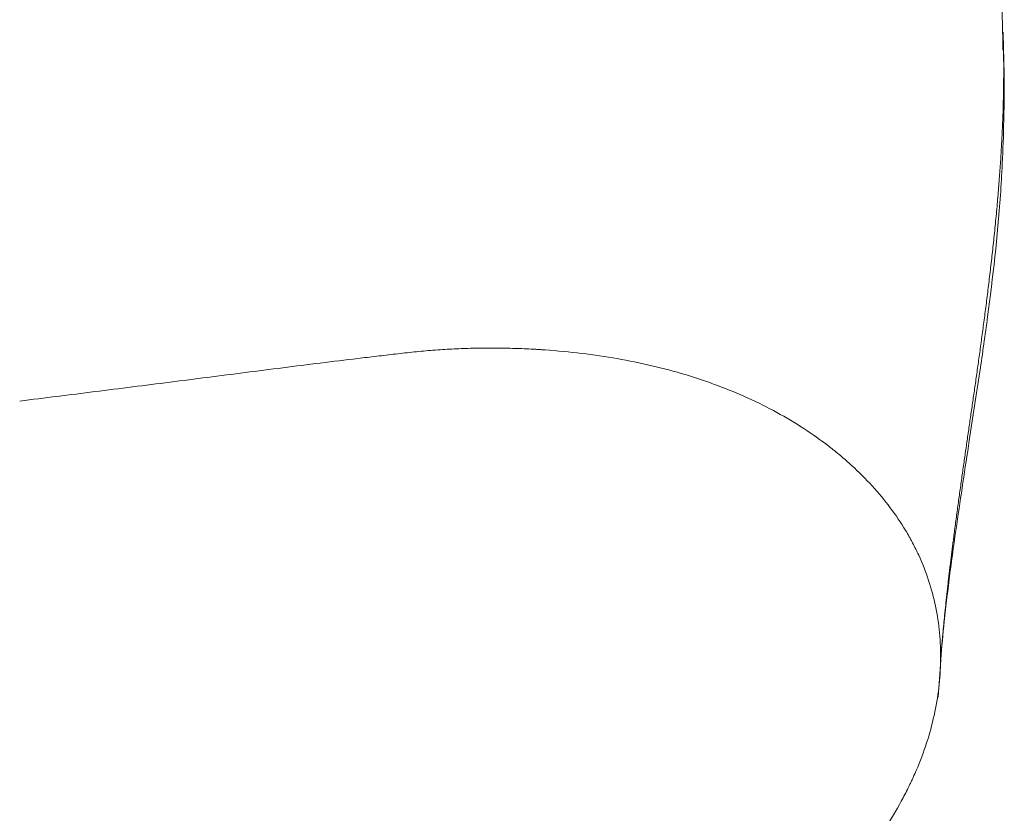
# Model space of a CAD drawing. Header units: millimetres. Extents: x 176 to 9387, y -11044 to -3322.
# Tile 223 of 256: x 8455 to 8511, y -9866 to -9821. Entities that reach past the tile are written whole.
import ezdxf

# ---------------------------------------------------------------- set-up
doc = ezdxf.new("R2010")
doc.units = ezdxf.units.MM
doc.header["$LTSCALE"] = 0.3175
doc.layers.add('1轮廓实线层', color=7, linetype='Continuous', lineweight=18)

msp = doc.modelspace()

# ---------------------------------------------------------------- linework, layer by layer
at = {"layer": '1轮廓实线层'}
for points, knots in [([(8511.17526, -9822.53689), (8511.17191, -9821.83845), (8511.13354, -9819.55629), (8510.86869, -9815.97383), (8510.5225, -9812.20222), (8510.17906, -9809.07359), (8509.82371, -9806.10391), (8509.46641, -9803.37228), (8509.18273, -9801.51751), (8509.07892, -9800.86507)], [0, 0, 0, 0, 0.09783883, 0.31988977, 0.5070908, 0.62553158, 0.74557699, 0.91038748, 1, 1, 1, 1]), ([(8507.50359, -9859.27276), (8507.58617, -9857.85978), (8507.83792, -9854.65285), (8508.50068, -9849.74522), (8509.22484, -9844.98518), (8509.83553, -9841.0368), (8510.489, -9836.4752), (8510.93046, -9832.5873), (8511.15601, -9828.87685), (8511.24644, -9826.33463), (8511.26056, -9823.81654), (8511.19831, -9822.10888), (8511.16947, -9821.50687)], [0, 0, 0, 0, 0.12527524, 0.28054516, 0.4126645, 0.52137157, 0.6075668, 0.79406798, 0.83913187, 0.89481493, 0.96336305, 1, 1, 1, 1]), ([(8511.18745, -9821.50664), (8511.19214, -9821.64627), (8511.20129, -9821.94991), (8511.20911, -9822.29326), (8511.21277, -9822.49694), (8511.21344, -9822.53651)], [0, 0, 0, 0, 0.40697888, 0.88478357, 1, 1, 1, 1]), ([(8511.21344, -9822.53651), (8511.21584, -9822.67748), (8511.22047, -9823.01555), (8511.22376, -9823.5675), (8511.22173, -9824.20903), (8511.21298, -9824.90072), (8511.19631, -9825.64273), (8511.17056, -9826.43517), (8511.13459, -9827.27809), (8511.08731, -9828.17151), (8511.02771, -9829.11532), (8510.95488, -9830.10939), (8510.88301, -9830.97315), (8510.8184, -9831.68819), (8510.76634, -9832.23607), (8510.71246, -9832.77781), (8510.65698, -9833.31337), (8510.60006, -9833.84269), (8510.5419, -9834.36574), (8510.48266, -9834.88246), (8510.42249, -9835.39282), (8510.36156, -9835.89679), (8510.30001, -9836.39435), (8510.23798, -9836.88546), (8510.17559, -9837.37011), (8510.11299, -9837.84829), (8510.05027, -9838.31998), (8509.98756, -9838.78518), (8509.92495, -9839.24389), (8509.86255, -9839.69609), (8509.80045, -9840.14181), (8509.73874, -9840.58105), (8509.67749, -9841.01381), (8509.61678, -9841.4401), (8509.55669, -9841.85995), (8509.49727, -9842.27338), (8509.43859, -9842.68039), (8509.3807, -9843.08101), (8509.30329, -9843.61601), (8509.2058, -9844.28914), (8509.08798, -9845.10416), (8508.97008, -9845.92408), (8508.85253, -9846.74892), (8508.73578, -9847.57874), (8508.62027, -9848.41364), (8508.5065, -9849.25368), (8508.4182, -9849.92296), (8508.35408, -9850.41939), (8508.31305, -9850.74106), (8508.27255, -9851.06269), (8508.23263, -9851.38427), (8508.1933, -9851.70581), (8508.15458, -9852.02733), (8508.11652, -9852.34883), (8508.07911, -9852.67033), (8508.04241, -9852.99182), (8508.00641, -9853.31333), (8507.97116, -9853.63486), (8507.93668, -9853.95643), (8507.90298, -9854.27803), (8507.8701, -9854.59969), (8507.83805, -9854.9214), (8507.80686, -9855.24319), (8507.77655, -9855.56505), (8507.74715, -9855.88701), (8507.71867, -9856.20906), (8507.69116, -9856.53122), (8507.66455, -9856.85347), (8507.64765, -9857.06845), (8507.6392, -9857.17592)], [0, 0, 0, 0, 0.01219499, 0.02923923, 0.04771418, 0.06762514, 0.08897747, 0.11177648, 0.13602728, 0.16173456, 0.18890238, 0.21753396, 0.24763137, 0.26361069, 0.27941743, 0.2950504, 0.31050849, 0.32579061, 0.34089572, 0.35582281, 0.37057097, 0.38513929, 0.39952696, 0.4137332, 0.42775729, 0.44159858, 0.45525645, 0.46873035, 0.48201979, 0.49512431, 0.50804352, 0.52077707, 0.53332467, 0.54568605, 0.55786102, 0.56984941, 0.5816511, 0.59326602, 0.6046941, 0.62817239, 0.65178671, 0.67553548, 0.6994174, 0.72343151, 0.74757714, 0.77185394, 0.79626193, 0.80554652, 0.81482853, 0.82410798, 0.83338492, 0.84265939, 0.85193145, 0.86120115, 0.87046854, 0.87973368, 0.88899662, 0.89825742, 0.90751614, 0.91677284, 0.92602757, 0.93528038, 0.94453133, 0.95378046, 0.9630278, 0.9722734, 0.98151729, 0.99075949, 1, 1, 1, 1]), ([(8507.64149, -9857.17583), (8507.64731, -9856.65164), (8507.62676, -9856.13392), (8507.53113, -9855.11186), (8507.45605, -9854.60753), (8507.14711, -9853.11508), (8506.82947, -9852.14753), (8506.28903, -9850.9733), (8506.17378, -9850.74021), (8506.02069, -9850.45106), (8505.98962, -9850.39334), (8505.92671, -9850.27836), (8505.83116, -9850.10653), (8505.73206, -9849.93655), (8505.39399, -9849.37404), (8505.09877, -9848.93705), (8504.46124, -9848.08778), (8504.11893, -9847.67551), (8503.38861, -9846.87499), (8503.0006, -9846.48673), (8502.38443, -9845.92227), (8502.17334, -9845.73711), (8501.84808, -9845.46391), (8501.73822, -9845.3736), (8501.51561, -9845.19449), (8501.40278, -9845.10565), (8500.83353, -9844.66689), (8500.36025, -9844.33213), (8499.37875, -9843.69438), (8498.87052, -9843.3914), (8497.81924, -9842.81709), (8497.27619, -9842.54576), (8496.15494, -9842.03507), (8495.57672, -9841.79571), (8494.83157, -9841.51687), (8494.60634, -9841.43474), (8494.37858, -9841.35492), (8494.22617, -9841.30222), (8494.14968, -9841.27613), (8493.76661, -9841.14721), (8493.45746, -9841.0488), (8492.52215, -9840.76743), (8491.88811, -9840.59831), (8490.59982, -9840.29559), (8489.94558, -9840.16198), (8488.61754, -9839.92917), (8487.94374, -9839.82997), (8486.57697, -9839.66526), (8485.884, -9839.59975), (8485.09369, -9839.54491), (8485.00569, -9839.53908), (8484.82959, -9839.52795), (8484.56541, -9839.51207), (8484.3011, -9839.4986), (8483.77232, -9839.47486), (8483.41959, -9839.46326), (8482.7137, -9839.44836), (8482.36055, -9839.44506), (8481.65382, -9839.44677), (8480.94668, -9839.4568), (8479.88467, -9839.49741), (8479.17576, -9839.54245), (8478.64371, -9839.58346), (8478.4663, -9839.59835), (8478.11135, -9839.63056), (8477.93382, -9839.6479), (8477.40105, -9839.70303), (8477.04566, -9839.74401), (8476.51255, -9839.80608), (8476.33484, -9839.82689), (8475.97941, -9839.86859), (8475.44627, -9839.93134), (8474.91309, -9839.99474), (8473.84667, -9840.12256), (8473.13566, -9840.20917), (8471.7135, -9840.38501), (8471.00236, -9840.47421), (8469.57999, -9840.65428), (8468.86876, -9840.74513), (8467.44628, -9840.92731), (8466.73503, -9841.01864), (8465.31255, -9841.20088), (8464.60132, -9841.2918), (8463.1789, -9841.47287), (8462.46771, -9841.56301), (8461.04537, -9841.74258), (8460.33421, -9841.832), (8458.20078, -9842.09958), (8456.77854, -9842.27711), (8455.35631, -9842.45446)], [0, 0, 0, 0, 0.03125, 0.03125, 0.0625, 0.0625, 0.125, 0.125, 0.140625, 0.140625, 0.14453125, 0.14453125, 0.1484375, 0.15625, 0.15625, 0.1875, 0.1875, 0.21875, 0.21875, 0.25, 0.25, 0.265625, 0.265625, 0.2734375, 0.2734375, 0.28125, 0.28125, 0.3125, 0.3125, 0.34375, 0.34375, 0.375, 0.375, 0.40625, 0.40625, 0.4140625, 0.41796875, 0.41796875, 0.421875, 0.421875, 0.4375, 0.4375, 0.46875, 0.46875, 0.5, 0.5, 0.53125, 0.53125, 0.5625, 0.5625, 0.56640625, 0.56640625, 0.5703125, 0.578125, 0.578125, 0.59375, 0.59375, 0.609375, 0.609375, 0.625, 0.640625, 0.65625, 0.65625, 0.6640625, 0.6640625, 0.671875, 0.671875, 0.6875, 0.6875, 0.6953125, 0.6953125, 0.703125, 0.71875, 0.71875, 0.75, 0.75, 0.78125, 0.78125, 0.8125, 0.8125, 0.84375, 0.84375, 0.875, 0.875, 0.90625, 0.90625, 0.9375, 0.9375, 1, 1, 1, 1]), ([(8507.63918, -9857.17611), (8507.63334, -9857.69816), (8507.59927, -9858.22008), (8507.47651, -9859.26367), (8507.38782, -9859.78534), (8507.15679, -9860.82844), (8506.87208, -9861.87129), (8506.48021, -9862.91366), (8506.20133, -9863.56498), (8506.11511, -9863.76037), (8506.02505, -9863.95574), (8505.96415, -9864.08598), (8505.93326, -9864.15112), (8505.77699, -9864.47611), (8505.64591, -9864.73443), (8505.23484, -9865.50445), (8504.93705, -9866.01122), (8504.2954, -9867.01201), (8503.60769, -9868.00004), (8502.82927, -9868.96296), (8502.21148, -9869.67574), (8501.99988, -9869.91176), (8501.67393, -9870.26343), (8501.56386, -9870.38026), (8501.3966, -9870.5549), (8501.34046, -9870.61305), (8501.22759, -9870.72901), (8500.71719, -9871.24921), (8500.18453, -9871.75472), (8499.20376, -9872.63106), (8498.18915, -9873.48504), (8497.10826, -9874.29526), (8495.99433, -9875.08364), (8495.42084, -9875.46693), (8494.68298, -9875.93216), (8494.46005, -9876.07069), (8494.23473, -9876.20764), (8494.08398, -9876.29859), (8494.00831, -9876.34391), (8493.62922, -9876.56927), (8493.32341, -9876.74572), (8492.39844, -9877.26371), (8491.77177, -9877.5939), (8490.49859, -9878.22435), (8489.85208, -9878.52461), (8488.53913, -9879.09505), (8487.87269, -9879.36523), (8486.5195, -9879.87495), (8485.83276, -9880.11449), (8484.96133, -9880.39429), (8484.78639, -9880.44927), (8484.523, -9880.53025), (8484.43499, -9880.55702), (8484.25893, -9880.60997), (8483.81869, -9880.74087), (8483.37812, -9880.86452), (8482.32011, -9881.14772), (8481.61393, -9881.31848), (8480.55344, -9881.54865), (8480.19974, -9881.62103), (8479.49194, -9881.7571), (8479.13783, -9881.82079), (8478.60636, -9881.90963), (8478.42915, -9881.93812), (8478.07463, -9881.99291), (8477.89732, -9882.01921), (8477.54261, -9882.07001), (8477.36521, -9882.0945), (8477.01038, -9882.14254), (8476.83294, -9882.1661), (8476.3006, -9882.23643), (8475.94568, -9882.28282), (8475.23584, -9882.37536), (8474.17106, -9882.51372), (8473.10626, -9882.65157), (8471.68648, -9882.83462), (8470.97657, -9882.92574), (8469.55671, -9883.10699), (8468.84676, -9883.19712), (8466.71684, -9883.46616), (8465.2968, -9883.64368), (8462.45667, -9883.99738), (8461.03658, -9884.17367), (8458.90646, -9884.43862), (8458.19643, -9884.52701), (8456.77637, -9884.70391), (8456.06634, -9884.79242), (8455.35631, -9884.88087)], [0, 0, 0, 0, 0.03125, 0.03125, 0.0625, 0.0625, 0.09375, 0.125, 0.125, 0.1328125, 0.13671875, 0.13671875, 0.140625, 0.140625, 0.15625, 0.15625, 0.1875, 0.1875, 0.21875, 0.25, 0.25, 0.265625, 0.265625, 0.2734375, 0.2734375, 0.27734375, 0.27734375, 0.28125, 0.3125, 0.3125, 0.34375, 0.375, 0.375, 0.40625, 0.40625, 0.4140625, 0.41796875, 0.41796875, 0.421875, 0.421875, 0.4375, 0.4375, 0.46875, 0.46875, 0.5, 0.5, 0.53125, 0.53125, 0.5625, 0.5625, 0.5703125, 0.5703125, 0.57421875, 0.57421875, 0.578125, 0.59375, 0.59375, 0.625, 0.625, 0.640625, 0.640625, 0.65625, 0.65625, 0.6640625, 0.6640625, 0.671875, 0.671875, 0.6796875, 0.6796875, 0.6875, 0.6875, 0.703125, 0.703125, 0.71875, 0.75, 0.75, 0.78125, 0.78125, 0.8125, 0.8125, 0.875, 0.875, 0.9375, 0.9375, 0.96875, 0.96875, 1, 1, 1, 1])]:
    msp.add_open_spline(points, degree=3, knots=knots, dxfattribs=at)

doc.saveas('drawing.dxf')
